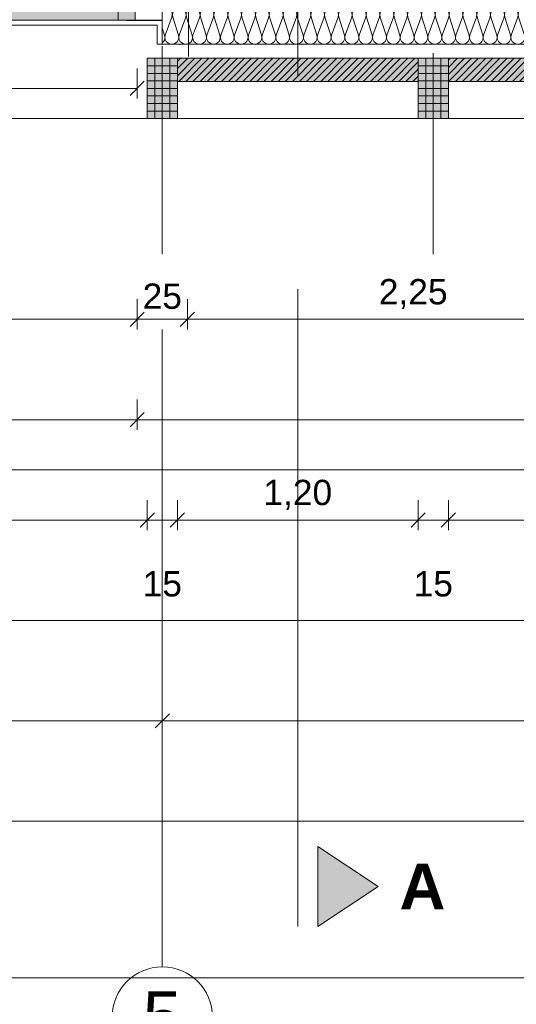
# Model space of a CAD drawing. Header units: metres. Extents: x -111 to 152, y -132 to 99.
# Tile 27 of 256: x -23.66 to -21.19, y -26.69 to -21.78. Entities that reach past the tile are written whole.
import ezdxf

# ---------------------------------------------------------------- set-up
doc = ezdxf.new("R2010")
doc.units = ezdxf.units.M
doc.header["$PDMODE"] = 1
doc.header["$PDSIZE"] = -2
for name, pattern in [('Achsen 01', [5.291531, 3.175, -1.058062, 0.352704, -0.705764]), ('gestrichelt - 01', [2, 1, -1]), ('Raster 01', [2, 1, -1])]:
    doc.linetypes.add(name, pattern=pattern)
doc.layers.get('0').update_dxf_attribs({"lineweight": 25})
for name, color, linetype, lineweight, true_color in [('013_Beton und Stahlbetonarbeiten-350 Stahlbeton Treppe Ansicht', 7, 'Continuous', 9, 0xa6a6a6), ('014_Fassadenarbeiten-000 Aufsicht Betonfertigteile', 7, 'Continuous', 9, 0xc0c0c0), ('014_Fassadenarbeiten-330 mineralische Dämmung', 7, 'Continuous', 9, 0x666666), ('032_Metallarbeiten-Fenster', 7, 'Continuous', 13, 0x444444), ('AV1-Achsen', 1, 'Achsen 01', 18, 0xff0000), ('AV1-Raster', 7, 'Raster 01', 9, 0xa6a6a6)]:
    doc.layers.add(name, color=color, linetype=linetype, lineweight=lineweight, true_color=true_color)
for name, color, linetype, lineweight in [('014_Fassadenarbeiten-330 Betonfertigteile vertikal', 7, 'Continuous', 9), ('014_Fassadenarbeiten-330 Mauerwerk 11.5cm', 7, 'Continuous', 9), ('030_Sonnenschutzarbeiten-BLENDSCHUTZ', 7, 'Continuous', 5), ('_1.35m (3D)', 7, 'Continuous', 9), ('_EG (2D)', 7, 'Continuous', 9), ('_EG - DS (2D)', 7, 'Continuous', 9), ('_GRU (2D)', 7, 'Continuous', 9), ('AV1-Schnitt Achsen', 7, 'Achsen 01', 18), ('Bemaßung-Bemaßung', 7, 'Continuous', 9), ('Keine', 7, 'Continuous', 9)]:
    doc.layers.add(name, color=color, linetype=linetype, lineweight=lineweight)
doc.layers.get('0').freeze()
doc.styles.add('Arial', font='arial.ttf')
doc.styles.add('Arial (bold)', font='arialbd.ttf')
doc.dimstyles.new('COE 50', dxfattribs={"dimtxt": 126.090495, "dimasz": 0.001414, "dimexe": 0.001, "dimexo": 0.01, "dimgap": 0.001, "dimtad": 1, "dimdec": 3, "dimtxsty": 'Arial', "dimblk": 'VW_SLASH-3', "dimblk1": 'VW_SLASH-3', "dimblk2": 'VW_SLASH-3', "dimcen": 0, "dimadec": 3, "dimazin": 0, "dimtfac": 0.8, "dimtdec": 3, "dimtix": 1, "dimtmove": 0, "dimatfit": 0, "dimldrblk": 'VW_SLASH-2', "dimfxl": 0.002, "dimfxlon": 1, "dimfrac": 2, "dimtolj": 1, "dimarcsym": 0})
pattern_1 = [(45, (0, 0), (0.01767767, -0.01767767), [])]
pattern_2 = [(-90, (0, 0), (0.0375, 0), [])]
pattern_3 = [(0, (0, 0), (2e-18, -0.0375), [])]

# ---------------------------------------------------------------- blocks, each defined once
blk = doc.blocks.new('Group-2')
at = {"layer": 'AV1-Raster'}
for p, q in [((-22.95, -22.95), (-22.95, 1.35)), ((-21.6, -22.95), (-21.6, 1.35))]:
    blk.add_line(p, q, dxfattribs=at)
blk = doc.blocks.new('1.35m (3D)')
at = {"layer": 'AV1-Raster', "color": 7}
blk.add_blockref('Group-2', (0, 0), dxfattribs=at)
blk = doc.blocks.new('VW_SLASH-3')
at = {"color": 0, "linetype": 'ByBlock', "lineweight": -2, "transparency": 16777216}
blk.add_line((0, 0), (-1, 0), dxfattribs=at)
at = {"color": 0, "linetype": 'Continuous', "lineweight": 15, "transparency": 16777216, "flags": 128}
blk.add_lwpolyline([(0.5, 0.5), (-0.5, -0.5)], dxfattribs=at)
blk = doc.blocks.new('*D27')
at = {"layer": '030_Sonnenschutzarbeiten-BLENDSCHUTZ', "color": 0, "lineweight": -2}
for p, q in [((-25.525, -22.025), (-25.525, -22.175)), ((-23.075, -22.025), (-23.075, -22.175)), ((-25.4543, -22.125), (-23.1457, -22.125))]:
    blk.add_line(p, q, dxfattribs=at)
at = {"layer": 'Defpoints', "color": 0}
for p in [(-25.525, -21.385), (-23.075, -21.385), (-23.075, -22.125)]:
    blk.add_point(p, dxfattribs=at)
at = {"layer": '030_Sonnenschutzarbeiten-BLENDSCHUTZ', "color": 0, "lineweight": -2, "xscale": 0.070693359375, "yscale": 0.070693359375, "zscale": 0.070693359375, "rotation": 180}
blk.add_blockref('VW_SLASH-3', (-25.525, -22.125), dxfattribs=at)
at = {"layer": '030_Sonnenschutzarbeiten-BLENDSCHUTZ', "color": 0, "lineweight": -2, "xscale": 0.070693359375, "yscale": 0.070693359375, "zscale": 0.070693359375}
blk.add_blockref('VW_SLASH-3', (-23.075, -22.125), dxfattribs=at)
at = {"layer": '030_Sonnenschutzarbeiten-BLENDSCHUTZ', "color": 0, "lineweight": 13, "insert": (-24.3, -21.9992), "char_height": 0.12609, "attachment_point": 5, "style": 'Arial'}
blk.add_mtext('\\A1;2,45', dxfattribs=at)
blk = doc.blocks.new('VW_SLASH-2')
at = {"color": 0, "linetype": 'ByBlock', "lineweight": -2, "transparency": 16777216}
blk.add_line((0, 0), (-1, 0), dxfattribs=at)
at = {"color": 0, "linetype": 'Continuous', "lineweight": 15, "transparency": 16777216, "flags": 128}
blk.add_lwpolyline([(0.5, 0.5), (-0.5, -0.5)], dxfattribs=at)
blk = doc.blocks.new('Group-22')
at = {"layer": 'Keine', "color": 220, "linetype": 'Continuous'}
blk.add_line((-22.82, -21.475), (-22.82, -21.9662), dxfattribs=at)
blk = doc.blocks.new('Group-187')
at = {"layer": '014_Fassadenarbeiten-330 mineralische Dämmung', "transparency": 33554687, "flags": 128}
for points in [[(-21.77, 22.6949, 0.324435), (-21.7316, 22.7074, 0.324435), (-21.7316, 22.7479, 0.324435), (-21.77, 22.7604), (-21.86, 22.7315, -0.324488), (-21.8985, 22.7441, -0.324488), (-21.8985, 22.7845, -0.324488), (-21.86, 22.7971), (-21.77, 22.7638, 0.324435), (-21.7316, 22.7764, 0.324435), (-21.7316, 22.8168, 0.324435), (-21.77, 22.8294), (-21.86, 22.8004, -0.324488), (-21.8985, 22.813, -0.324488), (-21.8985, 22.8535, -0.324488), (-21.86, 22.866), (-21.77, 22.8327, 0.324435), (-21.7316, 22.8453, 0.324435), (-21.7316, 22.8857, 0.324435), (-21.77, 22.8983), (-21.86, 22.8694, -0.324488), (-21.8985, 22.8819, -0.324488), (-21.8985, 22.9224, -0.324488), (-21.86, 22.935), (-21.77, 22.9017, 0.665936), (-21.7287, 22.95)], [(-21.8237, 22.95), (-21.86, 22.9383, -0.31555), (-21.8978, 22.95)], [(-21.77, 18.9029, 1.372583), (-21.77, 18.9685), (-21.86, 18.9395, -1.372995), (-21.86, 19.0051), (-21.77, 18.9718, 1.372583), (-21.77, 19.0374), (-21.86, 19.0085, -1.372995), (-21.86, 19.074), (-21.77, 19.0408, 1.372583), (-21.77, 19.1063), (-21.86, 19.0774, -1.372995), (-21.86, 19.143), (-21.77, 19.1097, 1.372583), (-21.77, 19.1753), (-21.86, 19.1464, -1.372995), (-21.86, 19.2119), (-21.77, 19.1787, 1.372583), (-21.77, 19.2442), (-21.86, 19.2153, -1.372995), (-21.86, 19.2809), (-21.77, 19.2476, 1.372583), (-21.77, 19.3132), (-21.86, 19.2843, -1.372995), (-21.86, 19.3498), (-21.77, 19.3166, 1.372583), (-21.77, 19.3821), (-21.86, 19.3532, -1.372995), (-21.86, 19.4188), (-21.77, 19.3855, 1.372583), (-21.77, 19.4511), (-21.86, 19.4221, -1.372995), (-21.86, 19.4877), (-21.77, 19.4544, 1.372583), (-21.77, 19.52), (-21.86, 19.4911, -1.372995), (-21.86, 19.5567), (-21.77, 19.5234, 1.372583), (-21.77, 19.589), (-21.86, 19.56, -1.372995), (-21.86, 19.6256), (-21.77, 19.5923, 1.372583), (-21.77, 19.6579), (-21.86, 19.629, -1.372995), (-21.86, 19.6946), (-21.77, 19.6613, 1.372583), (-21.77, 19.7269), (-21.86, 19.6979, -1.372995), (-21.86, 19.7635), (-21.77, 19.7302, 1.372583), (-21.77, 19.7958), (-21.86, 19.7669, -1.372995), (-21.86, 19.8324), (-21.77, 19.7992, 1.372583), (-21.77, 19.8647), (-21.86, 19.8358, -1.372995), (-21.86, 19.9014), (-21.77, 19.8681, 1.372583), (-21.77, 19.9337), (-21.86, 19.9048, -1.372995), (-21.86, 19.9703), (-21.77, 19.9371, 1.372583), (-21.77, 20.0026), (-21.86, 19.9737, -1.372995), (-21.86, 20.0393), (-21.77, 20.006, 1.372583), (-21.77, 20.0716), (-21.86, 20.0427, -1.372995), (-21.86, 20.1082), (-21.77, 20.075, 1.372583), (-21.77, 20.1405), (-21.86, 20.1116, -1.372995), (-21.86, 20.1772), (-21.77, 20.1439, 1.372583), (-21.77, 20.2095), (-21.86, 20.1805, -1.372995), (-21.86, 20.2461), (-21.77, 20.2128, 1.372583), (-21.77, 20.2784), (-21.86, 20.2495, -1.372995), (-21.86, 20.3151), (-21.77, 20.2818, 1.372583), (-21.77, 20.3474), (-21.86, 20.3184, -1.372995), (-21.86, 20.384), (-21.77, 20.3507, 1.372583), (-21.77, 20.4163), (-21.86, 20.3874, -1.372995), (-21.86, 20.4529), (-21.77, 20.4197, 1.372583), (-21.77, 20.4852), (-21.86, 20.4563, -1.372995), (-21.86, 20.5219), (-21.77, 20.4886, 1.372583), (-21.77, 20.5542), (-21.86, 20.5253, -1.372995), (-21.86, 20.5908), (-21.77, 20.5576, 1.372583), (-21.77, 20.6231), (-21.86, 20.5942, -1.372995), (-21.86, 20.6598), (-21.77, 20.6265, 1.372583), (-21.77, 20.6921), (-21.86, 20.6632, -1.372995), (-21.86, 20.7287), (-21.77, 20.6955, 1.372583), (-21.77, 20.761), (-21.86, 20.7321, -1.372995), (-21.86, 20.7977), (-21.77, 20.7644, 1.372583), (-21.77, 20.83), (-21.86, 20.801, -1.372995), (-21.86, 20.8666), (-21.77, 20.8333, 1.372583), (-21.77, 20.8989), (-21.86, 20.87, -1.372995), (-21.86, 20.9356), (-21.77, 20.9023, 1.372583), (-21.77, 20.9679), (-21.86, 20.9389, -1.372995), (-21.86, 21.0045), (-21.77, 20.9712, 1.372583), (-21.77, 21.0368), (-21.86, 21.0079, -1.372995), (-21.86, 21.0734), (-21.77, 21.0402, 1.372583), (-21.77, 21.1057), (-21.86, 21.0768, -1.372995), (-21.86, 21.1424), (-21.77, 21.1091, 1.372583), (-21.77, 21.1747), (-21.86, 21.1458, -1.372995), (-21.86, 21.2113), (-21.77, 21.1781, 1.372583), (-21.77, 21.2436), (-21.86, 21.2147, -1.372995), (-21.86, 21.2803), (-21.77, 21.247, 1.372583), (-21.77, 21.3126), (-21.86, 21.2837, -1.372995), (-21.86, 21.3492), (-21.77, 21.316, 1.372583), (-21.77, 21.3815), (-21.86, 21.3526, -1.372995), (-21.86, 21.4182), (-21.77, 21.3849, 1.372583), (-21.77, 21.4505), (-21.86, 21.4215, -1.372995), (-21.86, 21.4871), (-21.77, 21.4538, 1.372583), (-21.77, 21.5194), (-21.86, 21.4905, -1.372995), (-21.86, 21.5561), (-21.77, 21.5228, 1.372583), (-21.77, 21.5884), (-21.86, 21.5594, -1.372995), (-21.86, 21.625), (-21.77, 21.5917, 1.372583), (-21.77, 21.6573), (-21.86, 21.6284, -1.372995), (-21.86, 21.694), (-21.77, 21.6607, 1.372583), (-21.77, 21.7263), (-21.86, 21.6973, -1.372995), (-21.86, 21.7629), (-21.77, 21.7296, 1.372583), (-21.77, 21.7952), (-21.86, 21.7663, -1.372995), (-21.86, 21.8318), (-21.77, 21.7986, 1.372583), (-21.77, 21.8641), (-21.86, 21.8352, -1.372995), (-21.86, 21.9008), (-21.77, 21.8675, 1.372583), (-21.77, 21.9331), (-21.86, 21.9042, -1.372995), (-21.86, 21.9697), (-21.77, 21.9365, 1.372583), (-21.77, 22.002), (-21.86, 21.9731, -1.372995), (-21.86, 22.0387), (-21.77, 22.0054, 1.372583), (-21.77, 22.071), (-21.86, 22.0421, -1.372995), (-21.86, 22.1076), (-21.77, 22.0744, 1.372583), (-21.77, 22.1399), (-21.86, 22.111, -1.372995), (-21.86, 22.1766), (-21.77, 22.1433, 1.372583), (-21.77, 22.2089), (-21.86, 22.1799, -1.372995), (-21.86, 22.2455), (-21.77, 22.2122, 1.372583), (-21.77, 22.2778), (-21.86, 22.2489, -1.372995), (-21.86, 22.3145), (-21.77, 22.2812, 1.372583), (-21.77, 22.3468), (-21.86, 22.3178, -1.372995), (-21.86, 22.3834), (-21.77, 22.3501, 1.372583), (-21.77, 22.4157), (-21.86, 22.3868, -1.372995), (-21.86, 22.4523), (-21.77, 22.4191, 1.372583), (-21.77, 22.4846), (-21.86, 22.4557, -1.372995), (-21.86, 22.5213), (-21.77, 22.488, 1.372583), (-21.77, 22.5536), (-21.86, 22.5247, -1.372995), (-21.86, 22.5902), (-21.77, 22.557, 1.372583), (-21.77, 22.6225), (-21.86, 22.5936, -1.372995), (-21.86, 22.6592), (-21.77, 22.6259, 1.372583), (-21.77, 22.6915), (-21.86, 22.6626, -1.372995), (-21.86, 22.7281), (-21.77, 22.6949, 1.372583), (-21.77, 22.7604), (-21.86, 22.7315, -1.372995), (-21.86, 22.7971), (-21.77, 22.7638, 1.372583), (-21.77, 22.8294), (-21.86, 22.8004, -1.372995), (-21.86, 22.866)], [(-21.77, 19.0374, -0.324435), (-21.7316, 19.0248, -0.324435), (-21.7316, 18.9844, -0.324435), (-21.77, 18.9718), (-21.86, 19.0051, 0.324488), (-21.8985, 18.9925, 0.324488), (-21.8985, 18.9521, 0.324488), (-21.86, 18.9395), (-21.77, 18.9685, -0.324435), (-21.7316, 18.9559, -0.324435), (-21.7316, 18.9155, -0.324435), (-21.77, 18.9029), (-21.86, 18.9362, 0.54007), (-21.9048, 18.9)], [(-21.7684, 18.9, -0.131588), (-21.7505, 18.9)]]:
    blk.add_lwpolyline(points, format="xyb", dxfattribs=at)
blk = doc.blocks.new('Group-188')
at = {"layer": '014_Fassadenarbeiten-330 mineralische Dämmung', "transparency": 33554687}
blk.add_blockref('Group-187', (0, 0), dxfattribs=at)
blk = doc.blocks.new('Parametric Object-26')
at = {"layer": '014_Fassadenarbeiten-330 mineralische Dämmung', "color": 7, "transparency": 33554687}
blk.add_blockref('Group-188', (0, 0), dxfattribs=at)
at = {"layer": '014_Fassadenarbeiten-330 mineralische Dämmung', "color": 0, "flags": 1}
for tag in ['IFC_UUID', 'instanceID', 'prm0_name', 'prm0_type', 'prm0_value', 'prm1_name', 'prm1_type', 'prm1_value', 'prm2_name', 'prm2_type', 'prm2_value', 'prm3_name', 'prm3_type', 'prm3_value', 'prm4_name', 'prm4_type', 'prm4_value', 'prm5_name', 'prm5_type', 'prm5_value', 'prm6_name', 'prm6_type', 'prm6_value']:
    blk.add_attdef(tag, (-22.95, -21.9131), '', height=0.00018, dxfattribs=at)
blk = doc.blocks.new('*D434')
at = {"layer": 'Bemaßung-Bemaßung', "color": 0, "lineweight": -2}
for p, q in [((-39.15, -25.675), (-39.15, -25.825)), ((0, -25.675), (0, -25.825)), ((-0.0707, -25.775), (-39.0793, -25.775))]:
    blk.add_line(p, q, dxfattribs=at)
at = {"layer": 'Defpoints', "color": 0}
for p in [(-39.15, -21.6), (0, -21.6), (-39.15, -25.775)]:
    blk.add_point(p, dxfattribs=at)
at = {"layer": 'Bemaßung-Bemaßung', "color": 0, "lineweight": -2, "xscale": 0.070693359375, "yscale": 0.070693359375, "zscale": 0.070693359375, "rotation": 180}
blk.add_blockref('VW_SLASH-3', (-39.15, -25.775), dxfattribs=at)
at = {"layer": 'Bemaßung-Bemaßung', "color": 0, "lineweight": -2, "xscale": 0.070693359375, "yscale": 0.070693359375, "zscale": 0.070693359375}
blk.add_blockref('VW_SLASH-3', (0, -25.775), dxfattribs=at)
at = {"layer": 'Bemaßung-Bemaßung', "color": 0, "insert": (-19.575, -25.6341), "char_height": 0.15131, "attachment_point": 5, "style": 'Arial'}
blk.add_mtext('\\A1;39,15', dxfattribs=at)
blk = doc.blocks.new('*D437')
at = {"layer": 'Bemaßung-Bemaßung', "color": 0, "lineweight": -2}
for p, q in [((-28.35, -25.175), (-28.35, -25.325)), ((-22.95, -25.175), (-22.95, -25.325)), ((-23.0207, -25.275), (-28.2793, -25.275))]:
    blk.add_line(p, q, dxfattribs=at)
at = {"layer": 'Defpoints', "color": 0}
for p in [(-28.35, -21.6), (-22.95, -21.6), (-28.35, -25.275)]:
    blk.add_point(p, dxfattribs=at)
at = {"layer": 'Bemaßung-Bemaßung', "color": 0, "lineweight": -2, "xscale": 0.070693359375, "yscale": 0.070693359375, "zscale": 0.070693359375, "rotation": 180}
blk.add_blockref('VW_SLASH-3', (-28.35, -25.275), dxfattribs=at)
at = {"layer": 'Bemaßung-Bemaßung', "color": 0, "lineweight": -2, "xscale": 0.070693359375, "yscale": 0.070693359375, "zscale": 0.070693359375}
blk.add_blockref('VW_SLASH-3', (-22.95, -25.275), dxfattribs=at)
at = {"layer": 'Bemaßung-Bemaßung', "color": 0, "insert": (-25.65, -25.1492), "char_height": 0.12609, "attachment_point": 5, "style": 'Arial'}
blk.add_mtext('\\A1;5,40', dxfattribs=at)
blk = doc.blocks.new('*D438')
at = {"layer": 'Bemaßung-Bemaßung', "color": 0, "lineweight": -2}
for p, q in [((-22.95, -25.175), (-22.95, -25.325)), ((-16.2, -25.175), (-16.2, -25.325)), ((-16.2707, -25.275), (-22.8793, -25.275))]:
    blk.add_line(p, q, dxfattribs=at)
at = {"layer": 'Defpoints', "color": 0}
for p in [(-22.95, -21.6), (-16.2, -21.6), (-22.95, -25.275)]:
    blk.add_point(p, dxfattribs=at)
at = {"layer": 'Bemaßung-Bemaßung', "color": 0, "lineweight": -2, "xscale": 0.070693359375, "yscale": 0.070693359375, "zscale": 0.070693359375, "rotation": 180}
blk.add_blockref('VW_SLASH-3', (-22.95, -25.275), dxfattribs=at)
at = {"layer": 'Bemaßung-Bemaßung', "color": 0, "lineweight": -2, "xscale": 0.070693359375, "yscale": 0.070693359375, "zscale": 0.070693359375}
blk.add_blockref('VW_SLASH-3', (-16.2, -25.275), dxfattribs=at)
at = {"layer": 'Bemaßung-Bemaßung', "color": 0, "insert": (-19.575, -25.1492), "char_height": 0.12609, "attachment_point": 5, "style": 'Arial'}
blk.add_mtext('\\A1;6,75', dxfattribs=at)
blk = doc.blocks.new('*D455')
at = {"layer": 'Bemaßung-Bemaßung', "color": 0, "lineweight": -2}
for p, q in [((-25.575, -24.175), (-25.575, -24.325)), ((-23.025, -24.175), (-23.025, -24.325)), ((-23.0957, -24.275), (-25.5043, -24.275))]:
    blk.add_line(p, q, dxfattribs=at)
at = {"layer": 'Defpoints', "color": 0}
for p in [(-25.575, -22.275), (-23.025, -22.275), (-25.575, -24.275)]:
    blk.add_point(p, dxfattribs=at)
at = {"layer": 'Bemaßung-Bemaßung', "color": 0, "lineweight": -2, "xscale": 0.070693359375, "yscale": 0.070693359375, "zscale": 0.070693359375, "rotation": 180}
blk.add_blockref('VW_SLASH-3', (-25.575, -24.275), dxfattribs=at)
at = {"layer": 'Bemaßung-Bemaßung', "color": 0, "lineweight": -2, "xscale": 0.070693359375, "yscale": 0.070693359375, "zscale": 0.070693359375}
blk.add_blockref('VW_SLASH-3', (-23.025, -24.275), dxfattribs=at)
at = {"layer": 'Bemaßung-Bemaßung', "color": 0, "insert": (-24.3, -24.1492), "char_height": 0.12609, "attachment_point": 5, "style": 'Arial'}
blk.add_mtext('\\A1;2,55', dxfattribs=at)
blk = doc.blocks.new('*D456')
at = {"layer": 'Bemaßung-Bemaßung', "color": 0, "lineweight": -2}
for p, q in [((-23.025, -24.175), (-23.025, -24.325)), ((-22.875, -24.175), (-22.875, -24.325)), ((-23.0957, -24.275), (-23.1664, -24.275)), ((-22.875, -24.275), (-23.025, -24.275)), ((-22.8043, -24.275), (-22.7336, -24.275))]:
    blk.add_line(p, q, dxfattribs=at)
at = {"layer": 'Defpoints', "color": 0}
for p in [(-23.025, -22.275), (-22.875, -22.275), (-23.025, -24.275)]:
    blk.add_point(p, dxfattribs=at)
at = {"layer": 'Bemaßung-Bemaßung', "color": 0, "lineweight": -2, "xscale": 0.070693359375, "yscale": 0.070693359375, "zscale": 0.070693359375}
blk.add_blockref('VW_SLASH-3', (-23.025, -24.275), dxfattribs=at)
at = {"layer": 'Bemaßung-Bemaßung', "color": 0, "lineweight": -2, "xscale": 0.070693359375, "yscale": 0.070693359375, "zscale": 0.070693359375, "rotation": 180}
blk.add_blockref('VW_SLASH-3', (-22.875, -24.275), dxfattribs=at)
at = {"layer": 'Bemaßung-Bemaßung', "color": 0, "insert": (-22.95, -24.5931), "char_height": 0.12609, "attachment_point": 5, "style": 'Arial'}
blk.add_mtext('\\A1;15', dxfattribs=at)
blk = doc.blocks.new('*D457')
at = {"layer": 'Bemaßung-Bemaßung', "color": 0, "lineweight": -2}
for p, q in [((-22.875, -24.175), (-22.875, -24.325)), ((-21.675, -24.175), (-21.675, -24.325)), ((-21.7457, -24.275), (-22.8043, -24.275))]:
    blk.add_line(p, q, dxfattribs=at)
at = {"layer": 'Defpoints', "color": 0}
for p in [(-22.875, -22.275), (-21.675, -22.275), (-22.875, -24.275)]:
    blk.add_point(p, dxfattribs=at)
at = {"layer": 'Bemaßung-Bemaßung', "color": 0, "lineweight": -2, "xscale": 0.070693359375, "yscale": 0.070693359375, "zscale": 0.070693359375, "rotation": 180}
blk.add_blockref('VW_SLASH-3', (-22.875, -24.275), dxfattribs=at)
at = {"layer": 'Bemaßung-Bemaßung', "color": 0, "lineweight": -2, "xscale": 0.070693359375, "yscale": 0.070693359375, "zscale": 0.070693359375}
blk.add_blockref('VW_SLASH-3', (-21.675, -24.275), dxfattribs=at)
at = {"layer": 'Bemaßung-Bemaßung', "color": 0, "insert": (-22.275, -24.1492), "char_height": 0.12609, "attachment_point": 5, "style": 'Arial'}
blk.add_mtext('\\A1;1,20', dxfattribs=at)
blk = doc.blocks.new('*D458')
at = {"layer": 'Bemaßung-Bemaßung', "color": 0, "lineweight": -2}
for p, q in [((-21.675, -24.175), (-21.675, -24.325)), ((-21.525, -24.175), (-21.525, -24.325)), ((-21.7457, -24.275), (-21.8164, -24.275)), ((-21.525, -24.275), (-21.675, -24.275)), ((-21.4543, -24.275), (-21.3836, -24.275))]:
    blk.add_line(p, q, dxfattribs=at)
at = {"layer": 'Defpoints', "color": 0}
for p in [(-21.675, -22.275), (-21.525, -22.275), (-21.675, -24.275)]:
    blk.add_point(p, dxfattribs=at)
at = {"layer": 'Bemaßung-Bemaßung', "color": 0, "lineweight": -2, "xscale": 0.070693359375, "yscale": 0.070693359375, "zscale": 0.070693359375}
blk.add_blockref('VW_SLASH-3', (-21.675, -24.275), dxfattribs=at)
at = {"layer": 'Bemaßung-Bemaßung', "color": 0, "lineweight": -2, "xscale": 0.070693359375, "yscale": 0.070693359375, "zscale": 0.070693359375, "rotation": 180}
blk.add_blockref('VW_SLASH-3', (-21.525, -24.275), dxfattribs=at)
at = {"layer": 'Bemaßung-Bemaßung', "color": 0, "insert": (-21.6, -24.5931), "char_height": 0.12609, "attachment_point": 5, "style": 'Arial'}
blk.add_mtext('\\A1;15', dxfattribs=at)
blk = doc.blocks.new('*D459')
at = {"layer": 'Bemaßung-Bemaßung', "color": 0, "lineweight": -2}
for p, q in [((-21.525, -24.175), (-21.525, -24.325)), ((-20.325, -24.175), (-20.325, -24.325)), ((-20.3957, -24.275), (-21.4543, -24.275))]:
    blk.add_line(p, q, dxfattribs=at)
at = {"layer": 'Defpoints', "color": 0}
for p in [(-21.525, -22.275), (-20.325, -22.275), (-21.525, -24.275)]:
    blk.add_point(p, dxfattribs=at)
at = {"layer": 'Bemaßung-Bemaßung', "color": 0, "lineweight": -2, "xscale": 0.070693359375, "yscale": 0.070693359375, "zscale": 0.070693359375, "rotation": 180}
blk.add_blockref('VW_SLASH-3', (-21.525, -24.275), dxfattribs=at)
at = {"layer": 'Bemaßung-Bemaßung', "color": 0, "lineweight": -2, "xscale": 0.070693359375, "yscale": 0.070693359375, "zscale": 0.070693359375}
blk.add_blockref('VW_SLASH-3', (-20.325, -24.275), dxfattribs=at)
at = {"layer": 'Bemaßung-Bemaßung', "color": 0, "insert": (-20.925, -24.1492), "char_height": 0.12609, "attachment_point": 5, "style": 'Arial'}
blk.add_mtext('\\A1;1,20', dxfattribs=at)
blk = doc.blocks.new('*D479')
at = {"layer": 'Bemaßung-Bemaßung', "color": 0, "lineweight": -2}
for p, q in [((-39.825, -24.675), (-39.825, -24.825)), ((0.675, -24.675), (0.675, -24.825)), ((0.6043, -24.775), (-39.7543, -24.775))]:
    blk.add_line(p, q, dxfattribs=at)
at = {"layer": 'Defpoints', "color": 0}
for p in [(-39.825, -22.275), (0.675, -22.275), (-39.825, -24.775)]:
    blk.add_point(p, dxfattribs=at)
at = {"layer": 'Bemaßung-Bemaßung', "color": 0, "lineweight": -2, "xscale": 0.070693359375, "yscale": 0.070693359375, "zscale": 0.070693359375, "rotation": 180}
blk.add_blockref('VW_SLASH-3', (-39.825, -24.775), dxfattribs=at)
at = {"layer": 'Bemaßung-Bemaßung', "color": 0, "lineweight": -2, "xscale": 0.070693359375, "yscale": 0.070693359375, "zscale": 0.070693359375}
blk.add_blockref('VW_SLASH-3', (0.675, -24.775), dxfattribs=at)
at = {"layer": 'Bemaßung-Bemaßung', "color": 0, "insert": (-19.575, -24.6492), "char_height": 0.12609, "attachment_point": 5, "style": 'Arial'}
blk.add_mtext('\\A1;40,50', dxfattribs=at)
blk = doc.blocks.new('*D482')
at = {"layer": 'Bemaßung-Bemaßung', "color": 0, "lineweight": -2}
for p, q in [((-39.025, -23.175), (-39.025, -23.325)), ((-23.075, -23.175), (-23.075, -23.325)), ((-23.1457, -23.275), (-38.9543, -23.275))]:
    blk.add_line(p, q, dxfattribs=at)
at = {"layer": 'Defpoints', "color": 0}
for p in [(-23.075, -18.775), (-39.025, -18.9), (-39.025, -23.275)]:
    blk.add_point(p, dxfattribs=at)
at = {"layer": 'Bemaßung-Bemaßung', "color": 0, "lineweight": -2, "xscale": 0.070693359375, "yscale": 0.070693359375, "zscale": 0.070693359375, "rotation": 180}
blk.add_blockref('VW_SLASH-3', (-39.025, -23.275), dxfattribs=at)
at = {"layer": 'Bemaßung-Bemaßung', "color": 0, "lineweight": -2, "xscale": 0.070693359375, "yscale": 0.070693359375, "zscale": 0.070693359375}
blk.add_blockref('VW_SLASH-3', (-23.075, -23.275), dxfattribs=at)
at = {"layer": 'Bemaßung-Bemaßung', "color": 0, "insert": (-31.05, -23.1492), "char_height": 0.12609, "attachment_point": 5, "style": 'Arial'}
blk.add_mtext('\\A1;15,95', dxfattribs=at)
blk = doc.blocks.new('*D483')
at = {"layer": 'Bemaßung-Bemaßung', "color": 0, "lineweight": -2}
for p, q in [((-23.075, -23.175), (-23.075, -23.325)), ((-22.825, -23.175), (-22.825, -23.325)), ((-23.1457, -23.275), (-23.2164, -23.275)), ((-22.825, -23.275), (-23.075, -23.275)), ((-22.7543, -23.275), (-22.6836, -23.275))]:
    blk.add_line(p, q, dxfattribs=at)
at = {"layer": 'Defpoints', "color": 0}
for p in [(-22.825, -17.225), (-23.075, -18.775), (-23.075, -23.275)]:
    blk.add_point(p, dxfattribs=at)
at = {"layer": 'Bemaßung-Bemaßung', "color": 0, "lineweight": -2, "xscale": 0.070693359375, "yscale": 0.070693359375, "zscale": 0.070693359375}
blk.add_blockref('VW_SLASH-3', (-23.075, -23.275), dxfattribs=at)
at = {"layer": 'Bemaßung-Bemaßung', "color": 0, "lineweight": -2, "xscale": 0.070693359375, "yscale": 0.070693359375, "zscale": 0.070693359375, "rotation": 180}
blk.add_blockref('VW_SLASH-3', (-22.825, -23.275), dxfattribs=at)
at = {"layer": 'Bemaßung-Bemaßung', "color": 0, "insert": (-22.95, -23.1606), "char_height": 0.12609, "attachment_point": 5, "style": 'Arial'}
blk.add_mtext('\\A1;25', dxfattribs=at)
blk = doc.blocks.new('*D484')
at = {"layer": 'Bemaßung-Bemaßung', "color": 0, "lineweight": -2}
for p, q in [((-22.825, -23.175), (-22.825, -23.325)), ((-20.575, -23.175), (-20.575, -23.325)), ((-20.6457, -23.275), (-22.7543, -23.275))]:
    blk.add_line(p, q, dxfattribs=at)
at = {"layer": 'Defpoints', "color": 0}
for p in [(-22.825, -17.225), (-20.575, -17.225), (-22.825, -23.275)]:
    blk.add_point(p, dxfattribs=at)
at = {"layer": 'Bemaßung-Bemaßung', "color": 0, "lineweight": -2, "xscale": 0.070693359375, "yscale": 0.070693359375, "zscale": 0.070693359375, "rotation": 180}
blk.add_blockref('VW_SLASH-3', (-22.825, -23.275), dxfattribs=at)
at = {"layer": 'Bemaßung-Bemaßung', "color": 0, "lineweight": -2, "xscale": 0.070693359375, "yscale": 0.070693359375, "zscale": 0.070693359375}
blk.add_blockref('VW_SLASH-3', (-20.575, -23.275), dxfattribs=at)
at = {"layer": 'Bemaßung-Bemaßung', "color": 0, "insert": (-21.7, -23.1492), "char_height": 0.12609, "attachment_point": 5, "style": 'Arial'}
blk.add_mtext('\\A1;2,25', dxfattribs=at)
blk = doc.blocks.new('*D554')
at = {"layer": 'Bemaßung-Bemaßung', "color": 0, "lineweight": -2}
for p, q in [((-25.525, -23.675), (-25.525, -23.825)), ((-23.075, -23.675), (-23.075, -23.825)), ((-23.1457, -23.775), (-25.4543, -23.775))]:
    blk.add_line(p, q, dxfattribs=at)
at = {"layer": 'Defpoints', "color": 0}
for p in [(-25.525, -21.475), (-23.075, -21.475), (-25.525, -23.775)]:
    blk.add_point(p, dxfattribs=at)
at = {"layer": 'Bemaßung-Bemaßung', "color": 0, "lineweight": -2, "xscale": 0.070693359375, "yscale": 0.070693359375, "zscale": 0.070693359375, "rotation": 180}
blk.add_blockref('VW_SLASH-3', (-25.525, -23.775), dxfattribs=at)
at = {"layer": 'Bemaßung-Bemaßung', "color": 0, "lineweight": -2, "xscale": 0.070693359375, "yscale": 0.070693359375, "zscale": 0.070693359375}
blk.add_blockref('VW_SLASH-3', (-23.075, -23.775), dxfattribs=at)
at = {"layer": 'Bemaßung-Bemaßung', "color": 0, "insert": (-24.3, -23.6492), "char_height": 0.12609, "attachment_point": 5, "style": 'Arial'}
blk.add_mtext('\\A1;2,45', dxfattribs=at)
blk = doc.blocks.new('*D555')
at = {"layer": 'Bemaßung-Bemaßung', "color": 0, "lineweight": -2}
for p, q in [((-23.075, -23.675), (-23.075, -23.825)), ((-18.775, -23.675), (-18.775, -23.825)), ((-18.8457, -23.775), (-23.0043, -23.775))]:
    blk.add_line(p, q, dxfattribs=at)
at = {"layer": 'Defpoints', "color": 0}
for p in [(-23.075, -21.475), (-18.775, -21.475), (-23.075, -23.775)]:
    blk.add_point(p, dxfattribs=at)
at = {"layer": 'Bemaßung-Bemaßung', "color": 0, "lineweight": -2, "xscale": 0.070693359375, "yscale": 0.070693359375, "zscale": 0.070693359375, "rotation": 180}
blk.add_blockref('VW_SLASH-3', (-23.075, -23.775), dxfattribs=at)
at = {"layer": 'Bemaßung-Bemaßung', "color": 0, "lineweight": -2, "xscale": 0.070693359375, "yscale": 0.070693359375, "zscale": 0.070693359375}
blk.add_blockref('VW_SLASH-3', (-18.775, -23.775), dxfattribs=at)
at = {"layer": 'Bemaßung-Bemaßung', "color": 0, "insert": (-20.925, -23.6492), "char_height": 0.12609, "attachment_point": 5, "style": 'Arial'}
blk.add_mtext('\\A1;4,30', dxfattribs=at)
blk = doc.blocks.new('Group-344')
at = {"layer": '032_Metallarbeiten-Fenster', "linetype": 'Continuous', "lineweight": 0}
for points in [[(-25.455, -21.745), (-25.405, -21.745), (-25.405, -21.67), (-25.455, -21.67)], [(-25.405, -21.745), (-24.375, -21.745), (-24.375, -21.67), (-25.405, -21.67)], [(-24.375, -21.745), (-24.325, -21.745), (-24.325, -21.67), (-24.375, -21.67)], [(-25.515, -21.785), (-25.43, -21.785), (-25.43, -21.695), (-25.515, -21.695)], [(-25.43, -21.695), (-25.43, -21.785), (-23.17, -21.785), (-23.17, -21.695)], [(-24.375, -21.77), (-24.225, -21.77), (-24.225, -21.695), (-24.375, -21.695)], [(-23.085, -21.785), (-23.17, -21.785), (-23.17, -21.695), (-23.085, -21.695)]]:
    blk.add_hatch(color=7, dxfattribs=at).paths.add_polyline_path(points)
at = {"layer": '032_Metallarbeiten-Fenster', "color": 7, "linetype": 'gestrichelt - 01', "lineweight": 18, "transparency": 33554687}
blk.add_line((-25.455, -21.67), (-25.455, -20.54), dxfattribs=at)
at = {"layer": '032_Metallarbeiten-Fenster', "color": 7, "lineweight": 18}
for p, q in [((-25.405, -21.7075), (-24.375, -21.7075)), ((-23.17, -21.7262), (-24.225, -21.7262))]:
    blk.add_line(p, q, dxfattribs=at)
at = {"layer": '032_Metallarbeiten-Fenster', "color": 7, "lineweight": 18, "flags": 128}
for points in [[(-25.455, -21.745), (-25.405, -21.745), (-25.405, -21.67), (-25.455, -21.67)], [(-25.405, -21.745), (-24.375, -21.745), (-24.375, -21.67), (-25.405, -21.67)], [(-24.375, -21.745), (-24.325, -21.745), (-24.325, -21.67), (-24.375, -21.67)], [(-25.515, -21.785), (-25.43, -21.785), (-25.43, -21.695), (-25.515, -21.695)], [(-25.43, -21.695), (-25.43, -21.785), (-23.17, -21.785), (-23.17, -21.695)], [(-24.375, -21.77), (-24.225, -21.77), (-24.225, -21.695), (-24.375, -21.695)], [(-23.085, -21.785), (-23.17, -21.785), (-23.17, -21.695), (-23.085, -21.695)]]:
    blk.add_lwpolyline(points, close=True, dxfattribs=at)
at = {"layer": '032_Metallarbeiten-Fenster', "color": 7, "linetype": 'gestrichelt - 01', "lineweight": 18, "transparency": 33554687}
blk.add_arc((-25.455, -21.67), 1.13, 0, 89.9996, dxfattribs=at)
blk = doc.blocks.new('Group-713')
at = {"layer": 'AV1-Achsen'}
blk.add_line((-22.95, -26.5), (-22.95, 4.9), dxfattribs=at)
at = {"layer": 'AV1-Achsen', "linetype": 'Continuous'}
blk.add_circle((-22.95, -26.75), 0.25, dxfattribs=at)
at = {"layer": 'AV1-Achsen', "insert": (-22.95, -26.75), "char_height": 0.2522, "attachment_point": 5, "line_spacing_factor": 0.969122, "style": 'Arial'}
blk.add_mtext('5', dxfattribs=at)
blk = doc.blocks.new('Group-728')
at = {"layer": 'AV1-Schnitt Achsen', "linetype": 'Continuous', "lineweight": 0}
blk.add_hatch(color=7, dxfattribs=at).paths.add_polyline_path([(-22.175, -25.9), (-22.175, -26.3), (-21.875, -26.1)])
at = {"layer": 'AV1-Schnitt Achsen'}
blk.add_line((-22.275, -26.3), (-22.275, 4.7), dxfattribs=at)
at = {"layer": 'AV1-Schnitt Achsen', "linetype": 'Continuous', "flags": 128}
blk.add_lwpolyline([(-22.175, -25.9), (-22.175, -26.3), (-21.875, -26.1)], close=True, dxfattribs=at)
at = {"layer": 'AV1-Schnitt Achsen', "insert": (-21.5394, -26.1), "char_height": 0.227, "attachment_point": 6, "line_spacing_factor": 0.969122, "style": 'Arial (bold)'}
blk.add_mtext('A', dxfattribs=at)
blk = doc.blocks.new('GRU (2D)')
at = {"layer": 'AV1-Achsen', "color": 7}
blk.add_blockref('Group-713', (0, 0), dxfattribs=at)
at = {"layer": 'AV1-Schnitt Achsen', "color": 7}
blk.add_blockref('Group-728', (0, 0), dxfattribs=at)
blk = doc.blocks.new('EG - DS (2D)')
at = {"layer": '030_Sonnenschutzarbeiten-BLENDSCHUTZ', "color": 7, "lineweight": 13}
dim = blk.add_linear_dim(base=(-23.075, -22.125), p1=(-25.525, -21.385), p2=(-23.075, -21.385), text='2,45', dimstyle='COE 50', override={"dimtxt": 0.12609, "dimasz": 0.070693, "dimexe": 0.05, "dimgap": 0.05, "dimpost": '<>', "dimtxsty": 'Arial', "dimtmove": 2, "dimfxl": 0.1}, dxfattribs=at)
dim.commit()
dim.dimension.update_dxf_attribs({"geometry": '*D27', "text_midpoint": (-24.3, -21.9992)})
blk = doc.blocks.new('EG (2D)')
at = {"layer": '014_Fassadenarbeiten-330 Betonfertigteile vertikal', "linetype": 'Continuous', "lineweight": 0}
blk.add_hatch(color=9, dxfattribs=at).paths.add_polyline_path([(-22.875, -21.975), (-23.025, -21.975), (-23.025, -22.275), (-22.875, -22.275)])
at = {"layer": '014_Fassadenarbeiten-330 Betonfertigteile vertikal', "linetype": 'Continuous', "lineweight": 9}
h = blk.add_hatch(dxfattribs=at)
h.set_pattern_fill('Stahlbetonfertigteil', color=8, style=0, pattern_type=2)
h.set_pattern_definition(pattern_2)
h.paths.add_polyline_path([(-22.875, -21.975), (-23.025, -21.975), (-23.025, -22.275), (-22.875, -22.275)])
at = {"layer": '014_Fassadenarbeiten-330 Betonfertigteile vertikal', "linetype": 'Continuous', "lineweight": 13}
h = blk.add_hatch(dxfattribs=at)
h.set_pattern_fill('Stahlbetonfertigteil-1', color=8, style=0, pattern_type=2)
h.set_pattern_definition(pattern_3)
h.paths.add_polyline_path([(-22.875, -21.975), (-23.025, -21.975), (-23.025, -22.275), (-22.875, -22.275)])
at = {"layer": '032_Metallarbeiten-Fenster', "linetype": 'Continuous', "lineweight": 0, "transparency": 33554687}
blk.add_hatch(color=181, dxfattribs=at).paths.add_polyline_path([(-23.1269, -21.7843), (-22.95, -21.7843), (-22.95, -21.7863), (-23.1269, -21.7863)])
at = {"layer": '014_Fassadenarbeiten-330 Betonfertigteile vertikal', "flags": 128}
blk.add_lwpolyline([(-22.875, -21.975), (-23.025, -21.975), (-23.025, -22.275), (-22.875, -22.275)], close=True, dxfattribs=at)
at = {"layer": '032_Metallarbeiten-Fenster', "color": 7, "linetype": 'Continuous', "lineweight": 9, "transparency": 33554687, "flags": 128}
blk.add_lwpolyline([(-23.1269, -21.7843), (-22.95, -21.7843), (-22.95, -21.7863), (-23.1269, -21.7863)], close=True, dxfattribs=at)
at = {"layer": 'Keine', "color": 8, "linetype": 'Continuous', "lineweight": 13}
for p, q in [((-31.4623, -24.025), (0.675, -24.025)), ((-31.4623, -26.555), (0.675, -26.555))]:
    blk.add_line(p, q, dxfattribs=at)
at = {"layer": 'Keine', "color": 9, "linetype": 'Continuous', "lineweight": 13, "flags": 128}
blk.add_lwpolyline([(-39.825, 0.675), (0.675, 0.675), (0.675, -22.275), (-39.825, -22.275)], close=True, dxfattribs=at)
at = {"layer": '032_Metallarbeiten-Fenster', "color": 7}
blk.add_blockref('Group-344', (0, 0), dxfattribs=at)
at = {"layer": 'Bemaßung-Bemaßung'}
for base, p1, p2, text, override, picture, middle in [((-39.025, -23.275), (-23.075, -18.775), (-39.025, -18.9), '15,95', {"dimtxt": 0.12609, "dimasz": 0.070693, "dimexe": 0.05, "dimgap": 0.05, "dimpost": '<>', "dimtxsty": 'Arial', "dimtmove": 2, "dimfxl": 0.1}, '*D482', (-31.05, -23.1492)), ((-25.525, -23.775), (-23.075, -21.475), (-25.525, -21.475), '2,45', {"dimtxt": 0.12609, "dimasz": 0.070693, "dimexe": 0.05, "dimgap": 0.05, "dimpost": '<>', "dimtxsty": 'Arial', "dimtmove": 2, "dimfxl": 0.1}, '*D554', (-24.3, -23.6492)), ((-39.825, -24.775), (0.675, -22.275), (-39.825, -22.275), '40,50', {"dimtxt": 0.12609, "dimasz": 0.070693, "dimexe": 0.05, "dimgap": 0.05, "dimpost": '<>', "dimtxsty": 'Arial', "dimtmove": 2, "dimfxl": 0.1}, '*D479', (-19.575, -24.6492)), ((-25.575, -24.275), (-23.025, -22.275), (-25.575, -22.275), '2,55', {"dimtxt": 0.12609, "dimasz": 0.070693, "dimexe": 0.05, "dimgap": 0.05, "dimpost": '<>', "dimtxsty": 'Arial', "dimtmove": 2, "dimfxl": 0.1}, '*D455', (-24.3, -24.1492)), ((-23.025, -24.275), (-22.875, -22.275), (-23.025, -22.275), '15', {"dimtxt": 0.12609, "dimasz": 0.070693, "dimexe": 0.05, "dimgap": 0.05, "dimpost": '<>', "dimtxsty": 'Arial', "dimtix": 0, "dimtmove": 2, "dimfxl": 0.1}, '*D456', (-22.95, -24.5931)), ((-22.875, -24.275), (-21.675, -22.275), (-22.875, -22.275), '1,20', {"dimtxt": 0.12609, "dimasz": 0.070693, "dimexe": 0.05, "dimgap": 0.05, "dimpost": '<>', "dimtxsty": 'Arial', "dimtmove": 2, "dimfxl": 0.1}, '*D457', (-22.275, -24.1492)), ((-21.675, -24.275), (-21.525, -22.275), (-21.675, -22.275), '15', {"dimtxt": 0.12609, "dimasz": 0.070693, "dimexe": 0.05, "dimgap": 0.05, "dimpost": '<>', "dimtxsty": 'Arial', "dimtix": 0, "dimtmove": 2, "dimfxl": 0.1}, '*D458', (-21.6, -24.5931)), ((-21.525, -24.275), (-20.325, -22.275), (-21.525, -22.275), '1,20', {"dimtxt": 0.12609, "dimasz": 0.070693, "dimexe": 0.05, "dimgap": 0.05, "dimpost": '<>', "dimtxsty": 'Arial', "dimtmove": 2, "dimfxl": 0.1}, '*D459', (-20.925, -24.1492))]:
    dim = blk.add_linear_dim(base=base, p1=p1, p2=p2, text=text, dimstyle='COE 50', override=override, dxfattribs=at)
    dim.commit()
    dim.dimension.update_dxf_attribs({"geometry": picture, "text_midpoint": middle})
at = {"layer": 'Bemaßung-Bemaßung', "color": 1}
dim = blk.add_linear_dim(base=(-28.35, -25.275), p1=(-22.95, -21.6), p2=(-28.35, -21.6), text='5,40', dimstyle='COE 50', override={"dimtxt": 0.12609, "dimasz": 0.070693, "dimexe": 0.05, "dimgap": 0.05, "dimpost": '<>', "dimtxsty": 'Arial', "dimtmove": 2, "dimfxl": 0.1}, dxfattribs=at)
dim.commit()
dim.dimension.update_dxf_attribs({"geometry": '*D437', "text_midpoint": (-25.65, -25.1492)})
at = {"layer": '013_Beton und Stahlbetonarbeiten-350 Stahlbeton Treppe Ansicht', "color": 7}
blk.add_blockref('Group-22', (0, 0), dxfattribs=at)
at = {"layer": '014_Fassadenarbeiten-330 Betonfertigteile vertikal', "linetype": 'Continuous', "lineweight": 0}
blk.add_hatch(color=9, dxfattribs=at).paths.add_polyline_path([(-21.525, -21.975), (-21.675, -21.975), (-21.675, -22.275), (-21.525, -22.275)])
at = {"layer": '014_Fassadenarbeiten-330 Betonfertigteile vertikal', "linetype": 'Continuous', "lineweight": 9}
h = blk.add_hatch(dxfattribs=at)
h.set_pattern_fill('Stahlbetonfertigteil', color=8, style=0, pattern_type=2)
h.set_pattern_definition(pattern_2)
h.paths.add_polyline_path([(-21.525, -21.975), (-21.675, -21.975), (-21.675, -22.275), (-21.525, -22.275)])
at = {"layer": '014_Fassadenarbeiten-330 Betonfertigteile vertikal', "linetype": 'Continuous', "lineweight": 13}
h = blk.add_hatch(dxfattribs=at)
h.set_pattern_fill('Stahlbetonfertigteil-1', color=8, style=0, pattern_type=2)
h.set_pattern_definition(pattern_3)
h.paths.add_polyline_path([(-21.525, -21.975), (-21.675, -21.975), (-21.675, -22.275), (-21.525, -22.275)])
at = {"layer": '014_Fassadenarbeiten-330 Mauerwerk 11.5cm', "linetype": 'Continuous', "lineweight": 0, "true_color": 0xd19783}
for points in [[(-22.875, -22.09), (-22.875, -21.975), (-21.675, -21.975), (-21.675, -22.09)], [(-21.525, -22.09), (-21.525, -21.975), (-20.325, -21.975), (-20.325, -22.09)]]:
    blk.add_hatch(color=33, dxfattribs=at).paths.add_polyline_path(points)
at = {"layer": '014_Fassadenarbeiten-330 Mauerwerk 11.5cm', "linetype": 'Continuous', "lineweight": 9}
h = blk.add_hatch(dxfattribs=at)
h.set_pattern_fill('Mauerwerk Münster', color=8, style=0, pattern_type=2)
h.set_pattern_definition(pattern_1)
h.paths.add_polyline_path([(-22.875, -22.09), (-22.875, -21.975), (-21.675, -21.975), (-21.675, -22.09)])
h = blk.add_hatch(dxfattribs=at)
h.set_pattern_fill('Mauerwerk Münster', color=8, style=0, pattern_type=2)
h.set_pattern_definition(pattern_1)
h.paths.add_polyline_path([(-21.525, -22.09), (-21.525, -21.975), (-20.325, -21.975), (-20.325, -22.09)])
at = {"layer": '014_Fassadenarbeiten-000 Aufsicht Betonfertigteile', "flags": 128}
blk.add_lwpolyline([(-39.455, -21.905), (-39.124, -21.905), (-39.124, -21.81), (-22.976, -21.81), (-22.976, -21.905), (-18.9, -21.905), (-18.9, -21.81), (-0.026, -21.81), (-0.026, -21.905), (0.305, -21.905), (0.675, -22.275), (-39.825, -22.275)], close=True, dxfattribs=at)
at = {"layer": '014_Fassadenarbeiten-330 Betonfertigteile vertikal', "flags": 128}
blk.add_lwpolyline([(-21.525, -21.975), (-21.675, -21.975), (-21.675, -22.275), (-21.525, -22.275)], close=True, dxfattribs=at)
at = {"layer": '014_Fassadenarbeiten-330 Mauerwerk 11.5cm', "flags": 128}
for points in [[(-22.875, -22.09), (-22.875, -21.975), (-21.675, -21.975), (-21.675, -22.09)], [(-21.525, -22.09), (-21.525, -21.975), (-20.325, -21.975), (-20.325, -22.09)]]:
    blk.add_lwpolyline(points, close=True, dxfattribs=at)
at = {"layer": '014_Fassadenarbeiten-330 mineralische Dämmung', "flags": 128}
blk.add_lwpolyline([(-18.9, -21.725), (-18.9, -21.905), (-22.95, -21.905), (-22.95, -21.725)], close=True, dxfattribs=at)
at = {"layer": '014_Fassadenarbeiten-330 mineralische Dämmung', "rotation": 90}
blk.add_blockref('Parametric Object-26', (0, 0), dxfattribs=at)
at = {"layer": 'Bemaßung-Bemaßung'}
for base, p1, p2, text, picture, middle in [((-23.075, -23.275), (-22.825, -17.225), (-23.075, -18.775), '25', '*D483', (-22.95, -23.1606)), ((-22.825, -23.275), (-20.575, -17.225), (-22.825, -17.225), '2,25', '*D484', (-21.7, -23.1492)), ((-23.075, -23.775), (-18.775, -21.475), (-23.075, -21.475), '4,30', '*D555', (-20.925, -23.6492))]:
    dim = blk.add_linear_dim(base=base, p1=p1, p2=p2, text=text, dimstyle='COE 50', override={"dimtxt": 0.12609, "dimasz": 0.070693, "dimexe": 0.05, "dimgap": 0.05, "dimpost": '<>', "dimtxsty": 'Arial', "dimtmove": 2, "dimfxl": 0.1}, dxfattribs=at)
    dim.commit()
    dim.dimension.update_dxf_attribs({"geometry": picture, "text_midpoint": middle})
at = {"layer": 'Bemaßung-Bemaßung', "color": 1}
for base, p1, p2, text, override, picture, middle in [((-39.15, -25.775), (0, -21.6), (-39.15, -21.6), '39,15', {"dimtxt": 0.151309, "dimasz": 0.070693, "dimexe": 0.05, "dimgap": 0.05, "dimpost": '<>', "dimtxsty": 'Arial', "dimtmove": 2, "dimfxl": 0.1}, '*D434', (-19.575, -25.6341)), ((-22.95, -25.275), (-16.2, -21.6), (-22.95, -21.6), '6,75', {"dimtxt": 0.12609, "dimasz": 0.070693, "dimexe": 0.05, "dimgap": 0.05, "dimpost": '<>', "dimtxsty": 'Arial', "dimtmove": 2, "dimfxl": 0.1}, '*D438', (-19.575, -25.1492))]:
    dim = blk.add_linear_dim(base=base, p1=p1, p2=p2, text=text, dimstyle='COE 50', override=override, dxfattribs=at)
    dim.commit()
    dim.dimension.update_dxf_attribs({"geometry": picture, "text_midpoint": middle})

msp = doc.modelspace()

# ---------------------------------------------------------------- block references
at = {"layer": '_1.35m (3D)'}
msp.add_blockref('1.35m (3D)', (0, 0), dxfattribs=at)

# ---------------------------------------------------------------- next in the draw order: block references
at = {"layer": '_EG - DS (2D)'}
msp.add_blockref('EG - DS (2D)', (0, 0), dxfattribs=at)

# ---------------------------------------------------------------- next in the draw order: block references
at = {"layer": '_EG (2D)'}
msp.add_blockref('EG (2D)', (0, 0), dxfattribs=at)

# ---------------------------------------------------------------- next in the draw order: block references
at = {"layer": '_GRU (2D)'}
msp.add_blockref('GRU (2D)', (0, 0), dxfattribs=at)

doc.saveas('drawing.dxf')
